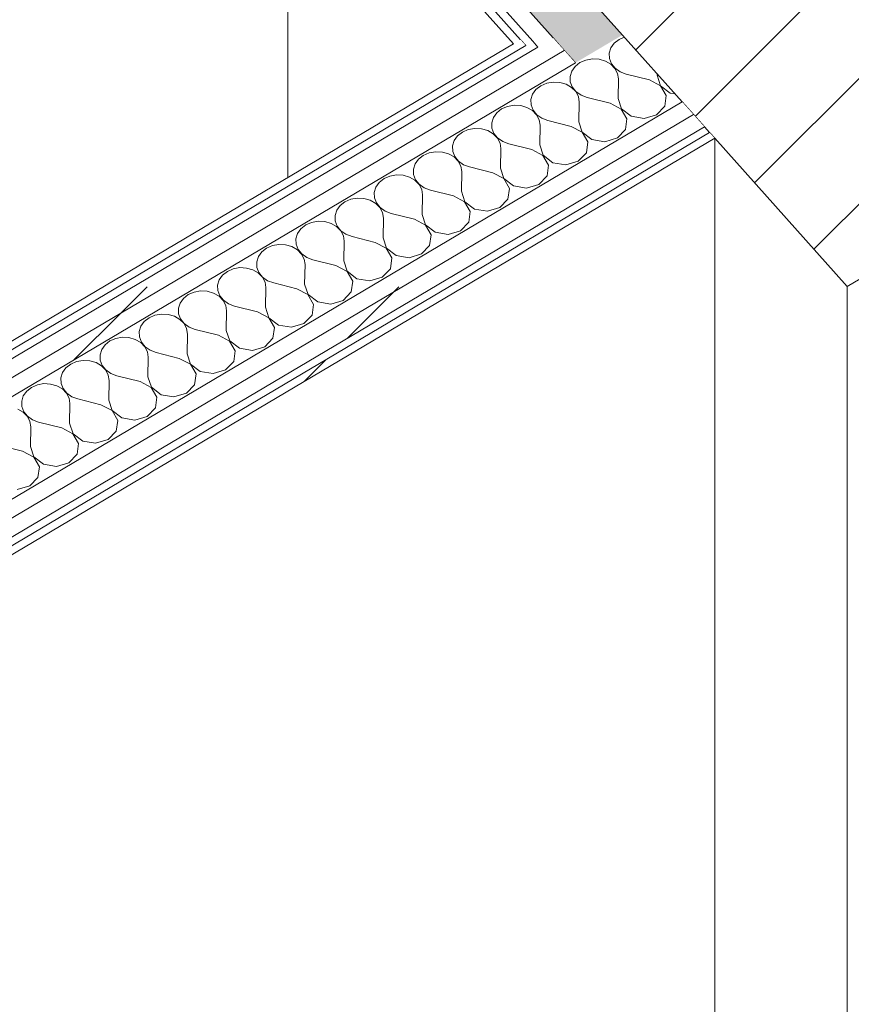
# Model space of a CAD drawing. Header units: millimetres. Extents: x -36631 to 27388, y -24993 to 6945.
# Tile 221 of 256: x 10524 to 11132, y -11601 to -10882. Entities that reach past the tile are written whole.
import ezdxf

# ---------------------------------------------------------------- set-up
doc = ezdxf.new("R2010")
doc.units = ezdxf.units.MM
doc.header["$MEASUREMENT"] = 0
doc.linetypes.add('Wipeout_Contour', pattern=[1000, 0, -1000])
doc.layers.add('10_ESTR_Pilars', color=7, linetype='Continuous')
doc.layers.add('Nuevo_08_E_Envans secs', color=7, linetype='Continuous')
for name, color, linetype, lineweight in [('10_ESTR_Pilars_Pluma_Nº__28', 7, 'Continuous', 20), ('10_ESTR_Pilars_Pluma_Nº__42', 8, 'Continuous', 25), ('10_ESTR_Pilars_Pluma_Nº__88', 7, 'Continuous', 5), ('Nuevo_08_E_Envans secs_Pluma_Nº__1', 7, 'Continuous', 5), ('Nuevo_08_E_Envans secs_Pluma_Nº__47', 7, 'Continuous', 20)]:
    doc.layers.add(name, color=color, linetype=linetype, lineweight=lineweight)
for name, color, linetype, lineweight, true_color in [('Nuevo_08_E_Envans secs_Pluma_Nº__102', 7, 'Continuous', 5, 0xcccccc), ('Nuevo_08_E_Envans secs_Pluma_Nº__171', 171, 'Continuous', 13, 0xaaaaff), ('Nuevo_08_E_Envans secs_Pluma_Nº__177', 7, 'Continuous', 15, 0xf7e046)]:
    doc.layers.add(name, color=color, linetype=linetype, lineweight=lineweight, true_color=true_color)
pattern_1 = [(45, (0, 0), (-183.8478, 183.8478), [195, -65]), (45, (7e-14, 183.85), (-183.8478, 183.8478), [195, -65])]

# ---------------------------------------------------------------- blocks, each defined once
blk = doc.blocks.new('Elem Sección_63_1')
at = {"color": 254, "linetype": 'Wipeout_Contour', "lineweight": 0, "ltscale": 62146.954789}
blk.add_wipeout([(11429.06, -10898.59), (11148.17, -10584.27), (10847.79, -10762.15), (11128.68, -11076.47)], dxfattribs=at).dxf.layer = '10_ESTR_Pilars'
at = {"layer": '10_ESTR_Pilars_Pluma_Nº__42', "linetype": 'Continuous', "lineweight": 25}
h = blk.add_hatch(dxfattribs=at)
h.set_pattern_fill('00_GCT_trama_45º_e1_400__05', color=8, style=0, pattern_type=2)
h.set_pattern_definition([(45, (0, 0), (-45.96194, 45.96194), [])])
h.paths.add_polyline_path([(11429.06, -10898.59), (11148.17, -10584.27), (10847.79, -10762.15), (11128.68, -11076.47)])
at = {"layer": '10_ESTR_Pilars_Pluma_Nº__28', "color": 7, "linetype": 'Continuous', "lineweight": 20}
for p in [(11429.06, -10898.59), (11031.93, -10968.21)]:
    blk.add_line(p, (11128.68, -11076.47), dxfattribs=at)
at = {"layer": '10_ESTR_Pilars_Pluma_Nº__28', "color": 7, "linetype": 'Continuous', "lineweight": 20, "flags": 128}
blk.add_lwpolyline([(10847.79, -10762.15), (10964.52, -10892.77), (11008.21, -10941.66), (11016.33, -10950.75), (11024.44, -10959.83), (11028.19, -10964.02), (11031.93, -10968.21)], dxfattribs=at)
at = {"layer": '10_ESTR_Pilars_Pluma_Nº__88', "color": 7, "linetype": 'Continuous', "lineweight": 5}
blk.add_line((11128.68, -11822.27), (11128.68, -11076.47), dxfattribs=at)
blk = doc.blocks.new('*X328')
at = {"layer": 'Nuevo_08_E_Envans secs_Pluma_Nº__102', "linetype": 'Continuous', "lineweight": 5, "true_color": 0xcccccc}
blk.add_hatch(color=254, dxfattribs=at).paths.add_polyline_path([(10791.62, -10699.29), (10757.29, -10719.62), (10913.96, -10894.94), (10930.19, -10913.1), (10964.52, -10892.77)])
blk = doc.blocks.new('Elem Sección_270_1')
at = {"layer": 'Nuevo_08_E_Envans secs', "lineweight": 0}
blk.add_blockref('*X328', (0, 0), dxfattribs=at)
at = {"color": 254, "linetype": 'Wipeout_Contour', "lineweight": 0, "ltscale": 61124.39772}
blk.add_wipeout([(10725.38, -10711.82), (10720.23, -10714.86), (10885.02, -10899.26), (10890.16, -10896.21)], dxfattribs=at).dxf.layer = 'Nuevo_08_E_Envans secs'
at = {"layer": 'Nuevo_08_E_Envans secs_Pluma_Nº__171', "linetype": 'Continuous', "lineweight": 13, "true_color": 0xaaaaff}
h = blk.add_hatch(dxfattribs=at)
h.set_pattern_fill('Panellat_HPL_0001', color=161, style=0, pattern_type=2)
h.set_pattern_definition(pattern_1)
h.paths.add_polyline_path([(10725.38, -10711.82), (10720.23, -10714.86), (10885.02, -10899.26), (10890.16, -10896.21)])
at = {"layer": 'Nuevo_08_E_Envans secs_Pluma_Nº__1', "color": 7, "linetype": 'Continuous', "lineweight": 5}
blk.add_line((10725.38, -10711.82), (10720.23, -10714.86), dxfattribs=at)
at = {"layer": 'Nuevo_08_E_Envans secs_Pluma_Nº__47', "color": 7, "linetype": 'Continuous', "lineweight": 20}
blk.add_line((10720.23, -10714.86), (10720.23, -10996.85), dxfattribs=at)
at = {"color": 254, "linetype": 'Wipeout_Contour', "lineweight": 0, "ltscale": 76371.112756}
blk.add_wipeout([(10738.02, -10717.15), (10902.8, -10901.55), (10913.96, -10894.94), (10757.29, -10719.62), (10749.17, -10710.54)], dxfattribs=at).dxf.layer = 'Nuevo_08_E_Envans secs'
at = {"layer": 'Nuevo_08_E_Envans secs_Pluma_Nº__177', "linetype": 'Continuous', "lineweight": 15, "true_color": 0xf7e046}
h = blk.add_hatch(dxfattribs=at)
h.set_pattern_fill('Panellat_HPL_0001', color=53, style=0, pattern_type=2)
h.set_pattern_definition(pattern_1)
h.paths.add_polyline_path([(10738.02, -10717.15), (10902.8, -10901.55), (10913.96, -10894.94), (10757.29, -10719.62), (10749.17, -10710.54)])
at = {"layer": 'Nuevo_08_E_Envans secs_Pluma_Nº__1', "color": 7, "linetype": 'Continuous', "lineweight": 5}
for p, q in [((10720.23, -10714.86), (10885.02, -10899.26)), ((10816.58, -10727.23), (10847.79, -10762.15))]:
    blk.add_line(p, q, dxfattribs=at)
at = {"layer": 'Nuevo_08_E_Envans secs_Pluma_Nº__1', "color": 7, "linetype": 'Continuous', "lineweight": 5, "flags": 128}
for points in [[(10729.12, -10716.01), (10890.16, -10896.21), (10893.91, -10900.41)], [(10738.02, -10717.15), (10899.06, -10897.36), (10902.8, -10901.55)], [(10757.29, -10719.62), (10913.96, -10894.94), (10922.08, -10904.02), (10930.19, -10913.1)]]:
    blk.add_lwpolyline(points, dxfattribs=at)
blk = doc.blocks.new('*X404')
at = {"layer": 'Nuevo_08_E_Envans secs_Pluma_Nº__102', "color": 254, "linetype": 'Continuous', "lineweight": 5, "true_color": 0xcccccc}
for p, q in [((10958.62, -10898.72), (10956.16, -10902.16)), ((10962.13, -10895.97), (10958.62, -10898.72)), ((10965.91, -10894.32), (10962.13, -10895.97)), ((10956.16, -10902.16), (10954.96, -10906.01)), ((10954.96, -10906.01), (10955.09, -10909.98)), ((10933.52, -10912.91), (10930.01, -10915.67)), ((10937.83, -10911.04), (10933.52, -10912.91)), ((10942.6, -10910.19), (10937.83, -10911.04)), ((10947.47, -10910.44), (10942.6, -10910.19)), ((10952.07, -10911.77), (10947.47, -10910.44)), ((10956.05, -10914.06), (10952.07, -10911.77)), ((10955.09, -10909.98), (10956.55, -10913.77)), ((10959.11, -10917.16), (10956.05, -10914.06)), ((10956.55, -10913.77), (10959.22, -10917.09)), ((10927.56, -10919.1), (10926.35, -10922.95)), ((10930.01, -10915.67), (10927.56, -10919.1)), ((10961.01, -10920.82), (10959.11, -10917.16)), ((10959.22, -10917.09), (10962.91, -10919.69)), ((10961.61, -10924.76), (10961.01, -10920.82)), ((10962.91, -10919.69), (10967.33, -10921.37)), ((10984.24, -10925.6), (10967.33, -10921.37)), ((10989.96, -10922.21), (10989.98, -10921.26)), ((10909.22, -10927.98), (10904.92, -10929.85)), ((10913.99, -10927.13), (10909.22, -10927.98)), ((10918.86, -10927.38), (10913.99, -10927.13)), ((10923.46, -10928.71), (10918.86, -10927.38)), ((10927.44, -10931), (10923.46, -10928.71)), ((10926.35, -10922.95), (10926.48, -10926.92)), ((10926.48, -10926.92), (10927.94, -10930.71)), ((10961.35, -10939.15), (10961.61, -10924.76)), ((10992.35, -10929.88), (10984.24, -10925.6)), ((10989.96, -10922.21), (10992.46, -10929.81)), ((10898.95, -10936.04), (10897.74, -10939.89)), ((10901.4, -10932.61), (10898.95, -10936.04)), ((10904.92, -10929.85), (10901.4, -10932.61)), ((10930.5, -10934.1), (10927.44, -10931)), ((10927.94, -10930.71), (10930.61, -10934.03)), ((10932.4, -10937.76), (10930.5, -10934.1)), ((10930.61, -10934.03), (10934.3, -10936.63)), ((10996.48, -10936.99), (10992.35, -10929.88)), ((10992.46, -10929.81), (10999.5, -10935.2)), ((10999.5, -10935.2), (11002.95, -10935.77)), ((10897.74, -10939.89), (10897.87, -10943.86)), ((10933, -10941.7), (10932.4, -10937.76)), ((10932.74, -10956.09), (10933, -10941.7)), ((10934.3, -10936.63), (10938.73, -10938.31)), ((10955.63, -10942.54), (10938.73, -10938.31)), ((10963.74, -10946.82), (10955.63, -10942.54)), ((10961.35, -10939.15), (10963.86, -10946.75)), ((10995.41, -10944.81), (10996.48, -10936.99)), ((10872.8, -10949.55), (10870.34, -10952.98)), ((10876.31, -10946.79), (10872.8, -10949.55)), ((10880.61, -10944.92), (10876.31, -10946.79)), ((10885.38, -10944.08), (10880.61, -10944.92)), ((10890.25, -10944.33), (10885.38, -10944.08)), ((10894.85, -10945.65), (10890.25, -10944.33)), ((10898.83, -10947.95), (10894.85, -10945.65)), ((10897.87, -10943.86), (10899.33, -10947.65)), ((10901.89, -10951.04), (10898.83, -10947.95)), ((10899.33, -10947.65), (10902.01, -10950.97)), ((10967.88, -10953.93), (10963.74, -10946.82)), ((10963.86, -10946.75), (10970.9, -10952.14)), ((10989.44, -10951), (10995.41, -10944.81)), ((10870.34, -10952.98), (10869.13, -10956.83)), ((10869.13, -10956.83), (10869.27, -10960.8)), ((10903.79, -10954.7), (10901.89, -10951.04)), ((10902.01, -10950.97), (10905.7, -10953.57)), ((10904.4, -10958.64), (10903.79, -10954.7)), ((10905.7, -10953.57), (10910.12, -10955.25)), ((10927.02, -10959.48), (10910.12, -10955.25)), ((10932.74, -10956.09), (10935.25, -10963.69)), ((10966.8, -10961.75), (10967.88, -10953.93)), ((10970.9, -10952.14), (10980.37, -10953.72)), ((10980.37, -10953.72), (10989.44, -10951)), ((10847.7, -10963.73), (10844.19, -10966.49)), ((10852.01, -10961.86), (10847.7, -10963.73)), ((10856.77, -10961.02), (10852.01, -10961.86)), ((10861.64, -10961.27), (10856.77, -10961.02)), ((10866.25, -10962.59), (10861.64, -10961.27)), ((10870.23, -10964.89), (10866.25, -10962.59)), ((10869.27, -10960.8), (10870.72, -10964.59)), ((10873.28, -10967.98), (10870.23, -10964.89)), ((10870.72, -10964.59), (10873.4, -10967.91)), ((10904.14, -10973.04), (10904.4, -10958.64)), ((10935.13, -10963.76), (10927.02, -10959.48)), ((10939.27, -10970.87), (10935.13, -10963.76)), ((10935.25, -10963.69), (10942.29, -10969.08)), ((10960.83, -10967.94), (10966.8, -10961.75)), ((10841.73, -10969.92), (10840.53, -10973.77)), ((10844.19, -10966.49), (10841.73, -10969.92)), ((10875.19, -10971.64), (10873.28, -10967.98)), ((10873.4, -10967.91), (10877.09, -10970.51)), ((10875.79, -10975.58), (10875.19, -10971.64)), ((10877.09, -10970.51), (10881.51, -10972.19)), ((10898.42, -10976.42), (10881.51, -10972.19)), ((10938.19, -10978.69), (10939.27, -10970.87)), ((10942.29, -10969.08), (10951.76, -10970.66)), ((10951.76, -10970.66), (10960.83, -10967.94)), ((10823.4, -10978.8), (10819.09, -10980.67)), ((10828.17, -10977.96), (10823.4, -10978.8)), ((10833.04, -10978.21), (10828.17, -10977.96)), ((10837.64, -10979.53), (10833.04, -10978.21)), ((10841.62, -10981.83), (10837.64, -10979.53)), ((10840.53, -10973.77), (10840.66, -10977.74)), ((10840.66, -10977.74), (10842.12, -10981.53)), ((10875.53, -10989.98), (10875.79, -10975.58)), ((10906.53, -10980.7), (10898.42, -10976.42)), ((10904.14, -10973.04), (10906.64, -10980.63)), ((10932.23, -10984.89), (10938.19, -10978.69)), ((10815.58, -10983.43), (10813.13, -10986.86)), ((10819.09, -10980.67), (10815.58, -10983.43)), ((10844.68, -10984.92), (10841.62, -10981.83)), ((10842.12, -10981.53), (10844.79, -10984.85)), ((10846.58, -10988.58), (10844.68, -10984.92)), ((10844.79, -10984.85), (10848.48, -10987.45)), ((10910.66, -10987.81), (10906.53, -10980.7)), ((10906.64, -10980.63), (10913.68, -10986.03)), ((10913.68, -10986.03), (10923.15, -10987.6)), ((10923.15, -10987.6), (10932.23, -10984.89)), ((10813.13, -10986.86), (10811.92, -10990.71)), ((10811.92, -10990.71), (10812.05, -10994.68)), ((10847.18, -10992.52), (10846.58, -10988.58)), ((10846.92, -11006.92), (10847.18, -10992.52)), ((10848.48, -10987.45), (10852.9, -10989.13)), ((10869.81, -10993.36), (10852.9, -10989.13)), ((10877.92, -10997.64), (10869.81, -10993.36)), ((10875.53, -10989.98), (10878.03, -10997.58)), ((10909.58, -10995.63), (10910.66, -10987.81)), ((10786.97, -11000.37), (10784.52, -11003.81)), ((10790.49, -10997.61), (10786.97, -11000.37)), ((10794.79, -10995.74), (10790.49, -10997.61)), ((10799.56, -10994.9), (10794.79, -10995.74)), ((10804.43, -10995.15), (10799.56, -10994.9)), ((10809.03, -10996.47), (10804.43, -10995.15)), ((10813.01, -10998.77), (10809.03, -10996.47)), ((10812.05, -10994.68), (10813.51, -10998.47)), ((10816.07, -11001.86), (10813.01, -10998.77)), ((10813.51, -10998.47), (10816.19, -11001.8)), ((10882.05, -11004.76), (10877.92, -10997.64)), ((10878.03, -10997.58), (10885.07, -11002.97)), ((10903.62, -11001.83), (10909.58, -10995.63)), ((10784.52, -11003.81), (10783.31, -11007.66)), ((10783.31, -11007.66), (10783.44, -11011.63)), ((10817.97, -11005.52), (10816.07, -11001.86)), ((10816.19, -11001.8), (10819.87, -11004.4)), ((10818.57, -11009.46), (10817.97, -11005.52)), ((10819.87, -11004.4), (10824.3, -11006.08)), ((10841.2, -11010.31), (10824.3, -11006.08)), ((10846.92, -11006.92), (10849.43, -11014.52)), ((10880.98, -11012.58), (10882.05, -11004.76)), ((10885.07, -11002.97), (10894.54, -11004.54)), ((10894.54, -11004.54), (10903.62, -11001.83)), ((10761.88, -11014.56), (10758.37, -11017.31)), ((10766.18, -11012.68), (10761.88, -11014.56)), ((10770.95, -11011.84), (10766.18, -11012.68)), ((10775.82, -11012.09), (10770.95, -11011.84)), ((10780.42, -11013.41), (10775.82, -11012.09)), ((10784.4, -11015.71), (10780.42, -11013.41)), ((10783.44, -11011.63), (10784.9, -11015.42)), ((10784.9, -11015.42), (10787.58, -11018.74)), ((10818.32, -11023.86), (10818.57, -11009.46)), ((10849.31, -11014.59), (10841.2, -11010.31)), ((10853.45, -11021.7), (10849.31, -11014.59)), ((10849.43, -11014.52), (10856.47, -11019.91)), ((10875.01, -11018.77), (10880.98, -11012.58)), ((10755.91, -11020.75), (10754.71, -11024.6)), ((10758.37, -11017.31), (10755.91, -11020.75)), ((10787.46, -11018.81), (10784.4, -11015.71)), ((10789.37, -11022.46), (10787.46, -11018.81)), ((10787.58, -11018.74), (10791.27, -11021.34)), ((10789.97, -11026.41), (10789.37, -11022.46)), ((10791.27, -11021.34), (10795.69, -11023.02)), ((10852.37, -11029.52), (10853.45, -11021.7)), ((10856.47, -11019.91), (10865.94, -11021.48)), ((10865.94, -11021.48), (10875.01, -11018.77)), ((10737.58, -11029.63), (10733.27, -11031.5)), ((10742.35, -11028.78), (10737.58, -11029.63)), ((10747.22, -11029.03), (10742.35, -11028.78)), ((10751.82, -11030.36), (10747.22, -11029.03)), ((10754.71, -11024.6), (10754.84, -11028.57)), ((10754.84, -11028.57), (10756.3, -11032.36)), ((10789.71, -11040.8), (10789.97, -11026.41)), ((10812.59, -11027.25), (10795.69, -11023.02)), ((10820.7, -11031.53), (10812.59, -11027.25)), ((10818.32, -11023.86), (10820.82, -11031.46)), ((10846.4, -11035.71), (10852.37, -11029.52)), ((10729.76, -11034.25), (10727.31, -11037.69)), ((10733.27, -11031.5), (10729.76, -11034.25)), ((10755.8, -11032.65), (10751.82, -11030.36)), ((10758.86, -11035.75), (10755.8, -11032.65)), ((10756.3, -11032.36), (10758.97, -11035.68)), ((10760.76, -11039.4), (10758.86, -11035.75)), ((10758.97, -11035.68), (10762.66, -11038.28)), ((10824.84, -11038.64), (10820.7, -11031.53)), ((10820.82, -11031.46), (10827.86, -11036.85)), ((10827.86, -11036.85), (10837.33, -11038.42)), ((10837.33, -11038.42), (10846.4, -11035.71)), ((10727.31, -11037.69), (10726.1, -11041.54)), ((10726.1, -11041.54), (10726.23, -11045.51)), ((10761.36, -11043.35), (10760.76, -11039.4)), ((10761.1, -11057.74), (10761.36, -11043.35)), ((10762.66, -11038.28), (10767.08, -11039.96)), ((10783.99, -11044.19), (10767.08, -11039.96)), ((10792.1, -11048.47), (10783.99, -11044.19)), ((10789.71, -11040.8), (10792.21, -11048.4)), ((10823.76, -11046.46), (10824.84, -11038.64)), ((10701.15, -11051.2), (10698.7, -11054.63)), ((10704.66, -11048.44), (10701.15, -11051.2)), ((10708.97, -11046.57), (10704.66, -11048.44)), ((10713.74, -11045.72), (10708.97, -11046.57)), ((10718.61, -11045.97), (10713.74, -11045.72)), ((10723.21, -11047.3), (10718.61, -11045.97)), ((10727.19, -11049.59), (10723.21, -11047.3)), ((10726.23, -11045.51), (10727.69, -11049.3)), ((10730.25, -11052.69), (10727.19, -11049.59)), ((10727.69, -11049.3), (10730.36, -11052.62)), ((10796.23, -11055.58), (10792.1, -11048.47)), ((10792.21, -11048.4), (10799.25, -11053.79)), ((10817.8, -11052.65), (10823.76, -11046.46)), ((10698.7, -11054.63), (10697.49, -11058.48)), ((10697.49, -11058.48), (10697.62, -11062.45)), ((10732.15, -11056.35), (10730.25, -11052.69)), ((10730.36, -11052.62), (10734.05, -11055.22)), ((10732.75, -11060.29), (10732.15, -11056.35)), ((10734.05, -11055.22), (10738.47, -11056.9)), ((10755.38, -11061.13), (10738.47, -11056.9)), ((10761.1, -11057.74), (10763.61, -11065.34)), ((10795.16, -11063.4), (10796.23, -11055.58)), ((10799.25, -11053.79), (10808.72, -11055.37)), ((10808.72, -11055.37), (10817.8, -11052.65)), ((10676.06, -11065.38), (10672.54, -11068.14)), ((10680.36, -11063.51), (10676.06, -11065.38)), ((10685.13, -11062.66), (10680.36, -11063.51)), ((10690, -11062.91), (10685.13, -11062.66)), ((10694.6, -11064.24), (10690, -11062.91)), ((10698.58, -11066.54), (10694.6, -11064.24)), ((10697.62, -11062.45), (10699.08, -11066.24)), ((10732.49, -11074.68), (10732.75, -11060.29)), ((10763.49, -11065.41), (10755.38, -11061.13)), ((10767.62, -11072.52), (10763.49, -11065.41)), ((10763.61, -11065.34), (10770.64, -11070.73)), ((10789.19, -11069.59), (10795.16, -11063.4)), ((10670.09, -11071.57), (10668.88, -11075.42)), ((10672.54, -11068.14), (10670.09, -11071.57)), ((10701.64, -11069.63), (10698.58, -11066.54)), ((10699.08, -11066.24), (10701.76, -11069.56)), ((10703.54, -11073.29), (10701.64, -11069.63)), ((10701.76, -11069.56), (10705.45, -11072.16)), ((10705.45, -11072.16), (10709.87, -11073.84)), ((10766.55, -11080.34), (10767.62, -11072.52)), ((10770.64, -11070.73), (10780.12, -11072.31)), ((10780.12, -11072.31), (10789.19, -11069.59)), ((10656.52, -11079.61), (10651.75, -11080.45)), ((10661.39, -11079.86), (10656.52, -11079.61)), ((10665.99, -11081.18), (10661.39, -11079.86)), ((10668.88, -11075.42), (10669.01, -11079.39)), ((10669.01, -11079.39), (10670.47, -11083.18)), ((10704.15, -11077.23), (10703.54, -11073.29)), ((10703.89, -11091.62), (10704.15, -11077.23)), ((10726.77, -11078.07), (10709.87, -11073.84)), ((10734.88, -11082.35), (10726.77, -11078.07)), ((10732.49, -11074.68), (10735, -11082.28)), ((10643.94, -11085.08), (10641.48, -11088.51)), ((10647.45, -11082.32), (10643.94, -11085.08)), ((10651.75, -11080.45), (10647.45, -11082.32)), ((10669.98, -11083.48), (10665.99, -11081.18)), ((10673.03, -11086.57), (10669.98, -11083.48)), ((10670.47, -11083.18), (10673.15, -11086.5)), ((10674.94, -11090.23), (10673.03, -11086.57)), ((10673.15, -11086.5), (10676.84, -11089.1)), ((10739.02, -11089.46), (10734.88, -11082.35)), ((10735, -11082.28), (10742.04, -11087.67)), ((10751.51, -11089.25), (10760.58, -11086.53)), ((10760.58, -11086.53), (10766.55, -11080.34)), ((10641.48, -11088.51), (10640.28, -11092.36)), ((10640.28, -11092.36), (10640.41, -11096.33)), ((10675.54, -11094.17), (10674.94, -11090.23)), ((10675.28, -11108.57), (10675.54, -11094.17)), ((10676.84, -11089.1), (10681.26, -11090.78)), ((10698.16, -11095.01), (10681.26, -11090.78)), ((10703.89, -11091.62), (10706.39, -11099.22)), ((10737.94, -11097.28), (10739.02, -11089.46)), ((10742.04, -11087.67), (10751.51, -11089.25)), ((10618.84, -11099.26), (10615.33, -11102.02)), ((10623.15, -11097.39), (10618.84, -11099.26)), ((10627.92, -11096.55), (10623.15, -11097.39)), ((10632.79, -11096.8), (10627.92, -11096.55)), ((10637.39, -11098.12), (10632.79, -11096.8)), ((10641.37, -11100.42), (10637.39, -11098.12)), ((10640.41, -11096.33), (10641.87, -11100.12)), ((10644.43, -11103.51), (10641.37, -11100.42)), ((10641.87, -11100.12), (10644.54, -11103.44)), ((10706.28, -11099.29), (10698.16, -11095.01)), ((10710.41, -11106.4), (10706.28, -11099.29)), ((10706.39, -11099.22), (10713.43, -11104.62)), ((10731.97, -11103.47), (10737.94, -11097.28)), ((10612.88, -11105.45), (10611.67, -11109.3)), ((10615.33, -11102.02), (10612.88, -11105.45)), ((10646.33, -11107.17), (10644.43, -11103.51)), ((10644.54, -11103.44), (10648.23, -11106.04)), ((10646.93, -11111.11), (10646.33, -11107.17)), ((10648.23, -11106.04), (10652.65, -11107.72)), ((10669.56, -11111.95), (10652.65, -11107.72)), ((10675.28, -11108.57), (10677.78, -11116.17)), ((10709.33, -11114.22), (10710.41, -11106.4)), ((10713.43, -11104.62), (10722.9, -11106.19)), ((10722.9, -11106.19), (10731.97, -11103.47)), ((10594.54, -11114.33), (10590.24, -11116.2)), ((10599.31, -11113.49), (10594.54, -11114.33)), ((10604.18, -11113.74), (10599.31, -11113.49)), ((10608.78, -11115.06), (10604.18, -11113.74)), ((10612.76, -11117.36), (10608.78, -11115.06)), ((10611.67, -11109.3), (10611.8, -11113.27)), ((10611.8, -11113.27), (10613.26, -11117.06)), ((10646.67, -11125.51), (10646.93, -11111.11)), ((10677.67, -11116.23), (10669.56, -11111.95)), ((10703.37, -11120.42), (10709.33, -11114.22)), ((10584.27, -11122.4), (10583.06, -11126.24)), ((10586.72, -11118.96), (10584.27, -11122.4)), ((10590.24, -11116.2), (10586.72, -11118.96)), ((10615.82, -11120.45), (10612.76, -11117.36)), ((10613.26, -11117.06), (10615.93, -11120.39)), ((10617.72, -11124.11), (10615.82, -11120.45)), ((10615.93, -11120.39), (10619.62, -11122.99)), ((10619.62, -11122.99), (10624.04, -11124.67)), ((10681.8, -11123.35), (10677.67, -11116.23)), ((10677.78, -11116.17), (10684.82, -11121.56)), ((10680.73, -11131.17), (10681.8, -11123.35)), ((10684.82, -11121.56), (10694.29, -11123.13)), ((10694.29, -11123.13), (10703.37, -11120.42)), ((10570.7, -11130.43), (10565.93, -11131.27)), ((10575.57, -11130.68), (10570.7, -11130.43)), ((10583.06, -11126.24), (10583.19, -11130.22)), ((10583.19, -11130.22), (10584.65, -11134.01)), ((10618.32, -11128.05), (10617.72, -11124.11)), ((10618.06, -11142.45), (10618.32, -11128.05)), ((10640.95, -11128.9), (10624.04, -11124.67)), ((10649.06, -11133.18), (10640.95, -11128.9)), ((10646.67, -11125.51), (10649.18, -11133.11)), ((10558.11, -11135.9), (10555.66, -11139.34)), ((10561.63, -11133.15), (10558.11, -11135.9)), ((10565.93, -11131.27), (10561.63, -11133.15)), ((10580.17, -11132), (10575.57, -11130.68)), ((10584.15, -11134.3), (10580.17, -11132)), ((10587.21, -11137.4), (10584.15, -11134.3)), ((10584.65, -11134.01), (10587.33, -11137.33)), ((10589.11, -11141.05), (10587.21, -11137.4)), ((10587.33, -11137.33), (10591.02, -11139.93)), ((10653.19, -11140.29), (10649.06, -11133.18)), ((10649.18, -11133.11), (10656.22, -11138.5)), ((10665.69, -11140.07), (10674.76, -11137.36)), ((10674.76, -11137.36), (10680.73, -11131.17)), ((10555.66, -11139.34), (10554.45, -11143.19)), ((10554.45, -11143.19), (10554.58, -11147.16)), ((10589.72, -11144.99), (10589.11, -11141.05)), ((10591.02, -11139.93), (10595.44, -11141.61)), ((10612.34, -11145.84), (10595.44, -11141.61)), ((10618.06, -11142.45), (10620.57, -11150.05)), ((10652.12, -11148.11), (10653.19, -11140.29)), ((10656.22, -11138.5), (10665.69, -11140.07)), ((10533.02, -11150.09), (10529.51, -11152.84)), ((10537.33, -11148.21), (10533.02, -11150.09)), ((10542.09, -11147.37), (10537.33, -11148.21)), ((10546.96, -11147.62), (10542.09, -11147.37)), ((10551.56, -11148.95), (10546.96, -11147.62)), ((10555.55, -11151.24), (10551.56, -11148.95)), ((10554.58, -11147.16), (10556.04, -11150.95)), ((10558.6, -11154.34), (10555.55, -11151.24)), ((10556.04, -11150.95), (10558.72, -11154.27)), ((10589.46, -11159.39), (10589.72, -11144.99)), ((10620.45, -11150.12), (10612.34, -11145.84)), ((10624.59, -11157.23), (10620.45, -11150.12)), ((10620.57, -11150.05), (10627.61, -11155.44)), ((10646.15, -11154.3), (10652.12, -11148.11)), ((10527.05, -11156.28), (10525.85, -11160.13)), ((10529.51, -11152.84), (10527.05, -11156.28)), ((10560.51, -11157.99), (10558.6, -11154.34)), ((10558.72, -11154.27), (10562.41, -11156.87)), ((10561.11, -11161.94), (10560.51, -11157.99)), ((10562.41, -11156.87), (10566.83, -11158.55)), ((10583.74, -11162.78), (10566.83, -11158.55)), ((10623.51, -11165.05), (10624.59, -11157.23)), ((10627.61, -11155.44), (10637.08, -11157.01)), ((10637.08, -11157.01), (10646.15, -11154.3)), ((10526.94, -11168.18), (10522.96, -11165.89)), ((10525.85, -11160.13), (10525.98, -11164.1)), ((10525.98, -11164.1), (10527.44, -11167.89)), ((10560.85, -11176.33), (10561.11, -11161.94)), ((10591.85, -11167.06), (10583.74, -11162.78)), ((10589.46, -11159.39), (10591.96, -11166.99)), ((10617.54, -11171.24), (10623.51, -11165.05)), ((10530, -11171.28), (10526.94, -11168.18)), ((10527.44, -11167.89), (10530.11, -11171.21)), ((10531.9, -11174.94), (10530, -11171.28)), ((10530.11, -11171.21), (10533.8, -11173.81)), ((10595.98, -11174.17), (10591.85, -11167.06)), ((10591.96, -11166.99), (10599, -11172.38)), ((10599, -11172.38), (10608.47, -11173.95)), ((10608.47, -11173.95), (10617.54, -11171.24)), ((10532.5, -11178.88), (10531.9, -11174.94)), ((10532.24, -11193.27), (10532.5, -11178.88)), ((10533.8, -11173.81), (10538.22, -11175.49)), ((10555.13, -11179.72), (10538.22, -11175.49)), ((10563.24, -11184), (10555.13, -11179.72)), ((10560.85, -11176.33), (10563.35, -11183.93)), ((10594.9, -11181.99), (10595.98, -11174.17)), ((10567.37, -11191.11), (10563.24, -11184)), ((10563.35, -11183.93), (10570.39, -11189.32)), ((10588.94, -11188.18), (10594.9, -11181.99)), ((10526.52, -11196.66), (10509.62, -11192.43)), ((10532.24, -11193.27), (10534.75, -11200.87)), ((10566.3, -11198.93), (10567.37, -11191.11)), ((10570.39, -11189.32), (10579.86, -11190.9)), ((10579.86, -11190.9), (10588.94, -11188.18)), ((10534.63, -11200.94), (10526.52, -11196.66)), ((10538.77, -11208.05), (10534.63, -11200.94)), ((10534.75, -11200.87), (10541.79, -11206.26)), ((10560.33, -11205.12), (10566.3, -11198.93)), ((10537.69, -11215.87), (10538.77, -11208.05)), ((10541.79, -11206.26), (10551.26, -11207.84)), ((10551.26, -11207.84), (10560.33, -11205.12)), ((10531.72, -11222.06), (10537.69, -11215.87)), ((10522.65, -11224.78), (10531.72, -11222.06))]:
    blk.add_line(p, q, dxfattribs=at)
blk = doc.blocks.new('Elem Sección_316_1')
at = {"layer": 'Nuevo_08_E_Envans secs', "lineweight": 0}
blk.add_blockref('*X404', (0, 0), dxfattribs=at)
at = {"color": 254, "linetype": 'Wipeout_Contour', "lineweight": 0, "ltscale": 60909.985264}
blk.add_wipeout([(9232.77, -11877.73), (9236.51, -11881.92), (10893.91, -10900.41), (10890.16, -10896.21)], dxfattribs=at).dxf.layer = 'Nuevo_08_E_Envans secs'
at = {"layer": 'Nuevo_08_E_Envans secs_Pluma_Nº__171', "linetype": 'Continuous', "lineweight": 13, "true_color": 0xaaaaff}
h = blk.add_hatch(dxfattribs=at)
h.set_pattern_fill('Panellat_HPL_0001', color=161, style=0, pattern_type=2)
h.set_pattern_definition(pattern_1)
h.paths.add_polyline_path([(9232.77, -11877.73), (9236.51, -11881.92), (10893.91, -10900.41), (10890.16, -10896.21)])
at = {"color": 254, "linetype": 'Wipeout_Contour', "lineweight": 0, "ltscale": 61361.226536}
blk.add_wipeout([(9152.18, -12054.7), (9160.3, -12063.78), (11024.44, -10959.83), (11016.33, -10950.75)], dxfattribs=at).dxf.layer = 'Nuevo_08_E_Envans secs'
at = {"layer": 'Nuevo_08_E_Envans secs_Pluma_Nº__177', "linetype": 'Continuous', "lineweight": 15, "true_color": 0xf7e046}
h = blk.add_hatch(dxfattribs=at)
h.set_pattern_fill('Panellat_HPL_0001', color=53, style=0, pattern_type=2)
h.set_pattern_definition(pattern_1)
h.paths.add_polyline_path([(9152.18, -12054.7), (9160.3, -12063.78), (11024.44, -10959.83), (11016.33, -10950.75)])
at = {"color": 254, "linetype": 'Wipeout_Contour', "lineweight": 0, "ltscale": 61312.635568}
blk.add_wipeout([(9144.07, -12045.62), (9152.18, -12054.7), (11016.33, -10950.75), (11008.21, -10941.66)], dxfattribs=at).dxf.layer = 'Nuevo_08_E_Envans secs'
at = {"layer": 'Nuevo_08_E_Envans secs_Pluma_Nº__177', "linetype": 'Continuous', "lineweight": 15, "true_color": 0xf7e046}
h = blk.add_hatch(dxfattribs=at)
h.set_pattern_fill('Panellat_HPL_0001', color=53, style=0, pattern_type=2)
h.set_pattern_definition(pattern_1)
h.paths.add_polyline_path([(9144.07, -12045.62), (9152.18, -12054.7), (11016.33, -10950.75), (11008.21, -10941.66)])
at = {"color": 254, "linetype": 'Wipeout_Contour', "lineweight": 0, "ltscale": 76083.763677}
blk.add_wipeout([(9232.06, -11904.86), (9220.9, -11911.46), (9229.01, -11920.55), (10930.19, -10913.1), (10922.08, -10904.02)], dxfattribs=at).dxf.layer = 'Nuevo_08_E_Envans secs'
at = {"layer": 'Nuevo_08_E_Envans secs_Pluma_Nº__177', "linetype": 'Continuous', "lineweight": 15, "true_color": 0xf7e046}
h = blk.add_hatch(dxfattribs=at)
h.set_pattern_fill('Panellat_HPL_0001', color=53, style=0, pattern_type=2)
h.set_pattern_definition(pattern_1)
h.paths.add_polyline_path([(9232.06, -11904.86), (9220.9, -11911.46), (9229.01, -11920.55), (10930.19, -10913.1), (10922.08, -10904.02)])
at = {"color": 254, "linetype": 'Wipeout_Contour', "lineweight": 0, "ltscale": 60972.61594}
blk.add_wipeout([(9223.95, -11895.77), (9232.06, -11904.86), (10922.08, -10904.02), (10913.96, -10894.94)], dxfattribs=at).dxf.layer = 'Nuevo_08_E_Envans secs'
at = {"layer": 'Nuevo_08_E_Envans secs_Pluma_Nº__177', "linetype": 'Continuous', "lineweight": 15, "true_color": 0xf7e046}
h = blk.add_hatch(dxfattribs=at)
h.set_pattern_fill('Panellat_HPL_0001', color=53, style=0, pattern_type=2)
h.set_pattern_definition(pattern_1)
h.paths.add_polyline_path([(9223.95, -11895.77), (9232.06, -11904.86), (10922.08, -10904.02), (10913.96, -10894.94)])
at = {"color": 254, "linetype": 'Wipeout_Contour', "lineweight": 0, "ltscale": 61419.161479}
blk.add_wipeout([(11028.19, -10964.02), (9164.04, -12067.97), (9167.79, -12072.16), (11031.93, -10968.21)], dxfattribs=at).dxf.layer = 'Nuevo_08_E_Envans secs'
at = {"layer": 'Nuevo_08_E_Envans secs_Pluma_Nº__171', "linetype": 'Continuous', "lineweight": 13, "true_color": 0xaaaaff}
h = blk.add_hatch(dxfattribs=at)
h.set_pattern_fill('Panellat_HPL_0001', color=161, style=0, pattern_type=2)
h.set_pattern_definition(pattern_1)
h.paths.add_polyline_path([(11028.19, -10964.02), (9164.04, -12067.97), (9167.79, -12072.16), (11031.93, -10968.21)])
at = {"layer": 'Nuevo_08_E_Envans secs_Pluma_Nº__1', "color": 7, "linetype": 'Continuous', "lineweight": 5}
for p, q in [((10893.91, -10900.41), (9236.51, -11881.92)), ((10885.02, -10899.26), (9237.92, -11874.68)), ((10922.08, -10904.02), (9232.06, -11904.86)), ((10902.8, -10901.55), (9235.11, -11889.16)), ((10930.19, -10913.1), (9229.01, -11920.55)), ((11008.21, -10941.66), (9144.07, -12045.62)), ((11016.33, -10950.75), (9152.18, -12054.7)), ((11024.44, -10959.83), (9160.3, -12063.78)), ((11028.19, -10964.02), (9164.04, -12067.97)), ((11031.93, -10968.21), (9167.79, -12072.16))]:
    blk.add_line(p, q, dxfattribs=at)
at = {"layer": 'Nuevo_08_E_Envans secs_Pluma_Nº__47', "color": 7, "linetype": 'Continuous', "lineweight": 20}
blk.add_line((11031.93, -11714.01), (11031.93, -10968.21), dxfattribs=at)

msp = doc.modelspace()

# ---------------------------------------------------------------- block references
at = {"layer": '10_ESTR_Pilars', "lineweight": 0}
msp.add_blockref('Elem Sección_63_1', (0, 0), dxfattribs=at)

# ---------------------------------------------------------------- next in the draw order: block references
at = {"layer": 'Nuevo_08_E_Envans secs', "lineweight": 0}
msp.add_blockref('Elem Sección_270_1', (0, 0), dxfattribs=at)

# ---------------------------------------------------------------- next in the draw order: block references
msp.add_blockref('Elem Sección_316_1', (0, 0), dxfattribs=at)

doc.saveas('drawing.dxf')
